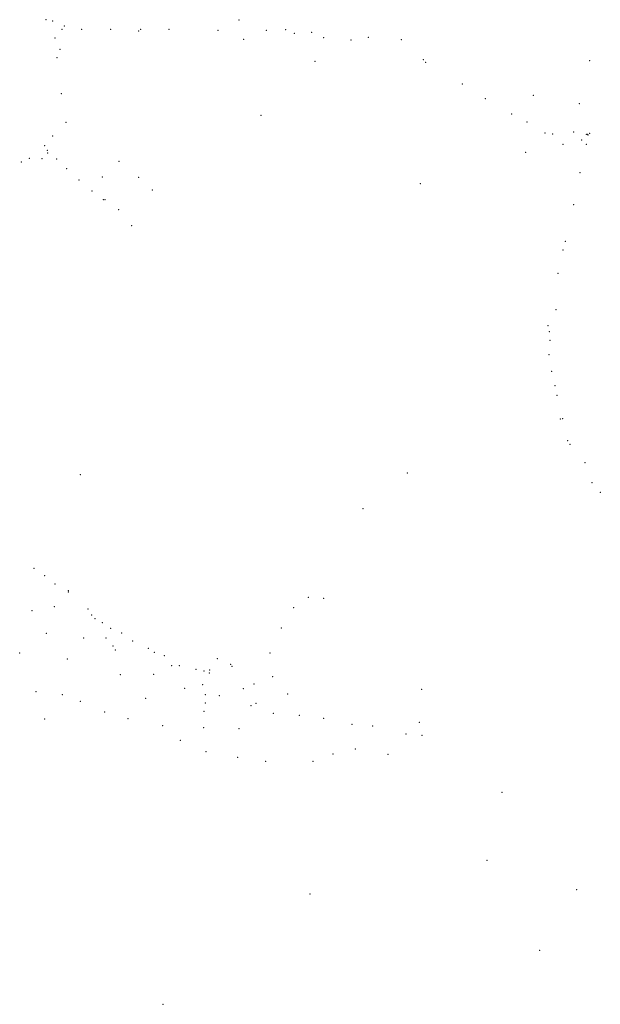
# Model space of a CAD drawing. Header units: metres. Extents: x 6434458 to 6462360, y 5631591 to 5655284.
# Tile 34 of 34: x 6455418 to 6462360, y 5643495 to 5655263. Entities that reach past the tile are written whole.
import ezdxf

# ---------------------------------------------------------------- set-up
doc = ezdxf.new("R2010")
doc.units = ezdxf.units.M
doc.set_wipeout_variables(frame=1)
doc.layers.get('0').update_dxf_attribs({"linetype": 'CONTINUOUS', "lineweight": 18})
doc.layers.add('OS_PunktOsnowyPoziomej', color=7, linetype='CONTINUOUS', lineweight=18)
doc.layers.add('OS_PunktOsnowyWysokosciowej', color=7, linetype='CONTINUOUS', lineweight=18)

# ---------------------------------------------------------------- blocks, each defined once
blk = doc.blocks.new('OSSP')
at = {"color": 0, "linetype": 'Continuous', "lineweight": 18}
blk.add_wipeout([(-1.2, 1.2999999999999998), (1.3, 1.2999999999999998), (1.3, -1.2000000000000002), (-1.2, -1.2000000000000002)], dxfattribs=at)
at = {"color": 0, "linetype": 'Continuous', "lineweight": 18, "flags": 128}
blk.add_lwpolyline([(-1.2, 1.3), (1.3, 1.3), (1.3, -1.2), (-1.2, -1.2), (-1.2, 1.3)], close=True, dxfattribs=at)
for points in [[(-0.4, 0), (0.4, 0)], [(0, 0.4), (0, -0.4)]]:
    blk.add_lwpolyline(points, dxfattribs=at)
blk = doc.blocks.new('OSPB')
at = {"color": 0, "linetype": 'Continuous', "lineweight": 18}
blk.add_wipeout([(-2, -1.1), (2, -1.1), (0.1, 2.1000000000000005)], dxfattribs=at)
at = {"linetype": 'Continuous', "lineweight": 25}
blk.add_hatch(color=0, dxfattribs=at).paths.add_polyline_path([(0, -0.22360679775, 1), (0, 0.22360679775, 1)])
at = {"color": 0, "linetype": 'Continuous', "lineweight": 18, "flags": 128}
blk.add_lwpolyline([(-2, -1.1), (2, -1.1), (0.1, 2.1), (-2, -1.1)], close=True, dxfattribs=at)
at = {"color": 0, "linetype": 'Continuous', "lineweight": 25}
blk.add_circle((0, 0), 0.22360679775, dxfattribs=at)
blk = doc.blocks.new('OSSH')
at = {"color": 0, "linetype": 'Continuous', "lineweight": 18}
blk.add_wipeout([(-1.2, 0.8999999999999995), (4.163336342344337e-17, -1.5000000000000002), (1.3, 0.8999999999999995)], dxfattribs=at)
at = {"color": 0, "linetype": 'Continuous', "lineweight": 18, "flags": 128}
blk.add_lwpolyline([(-1.2, 0.9), (0, -1.5), (1.3, 0.9), (-1.2, 0.9)], close=True, dxfattribs=at)
for points in [[(-0.3, 0), (0.3, 0)], [(0, 0.3), (0, -0.3)]]:
    blk.add_lwpolyline(points, dxfattribs=at)
blk = doc.blocks.new('OSHB')
at = {"linetype": 'Continuous', "lineweight": 18}
blk.add_hatch(color=0, dxfattribs=at).paths.add_polyline_path([(-1.7, 1), (1.7, 1), (0, -2), (-1.7, 0.9)])
at = {"color": 0, "linetype": 'Continuous', "lineweight": 18, "flags": 128}
blk.add_lwpolyline([(-1.7, 1), (1.7, 1), (0, -2), (-1.7, 0.9)], close=True, dxfattribs=at)

msp = doc.modelspace()

# ---------------------------------------------------------------- linework, layer by layer
at = {"layer": 'OS_PunktOsnowyPoziomej'}
for p in [(6455732.281, 5655261.887), (6455814.021, 5655246.357), (6458038.321999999, 5655259.765999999), (6455839.341, 5655042.807), (6455923.341, 5655145.737), (6456160.311, 5655147.396999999), (6456507.020999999, 5655147.567), (6456866.201, 5655147.566), (6457201.492, 5655145.996), (6457789.062, 5655134.925999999), (6458365.512, 5655136.346), (6458596.902, 5655143.395), (6458700.702, 5655099.365), (6459051.982, 5655049.575), (6459587.532, 5655052.715), (6458095.332, 5655028.956), (6459378.882, 5655017.895), (6459980.542, 5655023.035), (6455865.711, 5654807.896999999), (6460245.312, 5654786.105), (6462234.472, 5654771.895), (6460711.952, 5654494.645), (6455917.672, 5654378.456), (6461559.781999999, 5654359.565), (6460986.462, 5654318.425), (6462109.172, 5654258.045), (6461299.022, 5654134.355), (6455971.132, 5654034.966), (6461482.292, 5654041.205000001), (6455811.012, 5653872.456), (6461697.322, 5653907.715), (6461789.802, 5653896.445), (6462039.662, 5653919.985), (6462210.572, 5653894.065), (6455715.862, 5653757.406), (6461913.662, 5653772.695), (6462192.062, 5653773.205), (6455750.792000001, 5653668.186), (6461467.322, 5653676.925), (6455436.062, 5653562.876000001), (6455534.692, 5653604.196), (6455683.992, 5653599.766), (6455860.882, 5653596.016), (6456604.902, 5653568.576), (6455979.502, 5653482.686), (6462117.522, 5653433.374999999), (6456126.672, 5653344.866), (6456406.822, 5653381.816), (6456838.622, 5653380.366), (6460208.112, 5653302.935), (6456283.202, 5653216.716), (6457005.462, 5653225.476), (6456436.752, 5653110.736), (6462041.352, 5653053.245), (6456599.582000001, 5652992.426), (6456757.562, 5652799.666), (6461942.962, 5652614.075), (6461913.172, 5652509.945), (6461854.962, 5652229.675), (6461829.572, 5651796.105), (6461735.172, 5651605.756000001), (6461750.582, 5651533.106), (6461760.213000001, 5651432.276), (6461746.183, 5651257.946), (6461776.773, 5651061.536), (6461819.063, 5650888.476), (6461844.073, 5650773.476), (6461880.213, 5650491.166), (6461968.283, 5650231.076), (6462178.683, 5649968.236), (6456144.574919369, 5649824.656436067), (6462261.963, 5649727.556), (6459523.023, 5649419.206), (6455587.332, 5648703.808), (6455715.102, 5648619.067), (6455838.322, 5648517.587), (6456001.032, 5648439.507), (6459051.813, 5648347.515999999), (6455833.542, 5648247.717), (6456235.442, 5648221.277), (6458692.833, 5648234.336), (6455565.362, 5648200.317), (6456319.112, 5648105.137), (6456405.642, 5648054.387), (6458545.783, 5647993.856), (6455735.442, 5647928.457), (6456181.722, 5647871.757), (6456448.142, 5647871.637), (6456636.262, 5647932.817), (6456533.072, 5647776.147), (6456956.872, 5647748.537), (6455418.502, 5647692.077), (6457146.552, 5647660.047), (6458409.923, 5647695.076), (6455988.012, 5647622.936999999), (6457326.911999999, 5647542.507), (6457781.712, 5647625.117), (6457940.042, 5647558.736), (6456621.262, 5647435.927), (6457526.652, 5647497.917), (6457690.722, 5647492.157), (6458443.663, 5647412.876), (6457607.003, 5647313.497), (6458218.813, 5647323.376), (6455612.943, 5647230.567), (6455927.593, 5647197.107), (6457636.163, 5647197.186), (6458621.653, 5647205.206), (6460223.24, 5647258.82), (6456143.053, 5647116.257), (6456923.023, 5647153.217), (6458243.163, 5647092.956), (6456434.122999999, 5646989.367), (6457623.163, 5646997.356), (6458449.383, 5646972.806), (6458762.853, 5646950.296), (6455716.793, 5646903.407), (6456711.123, 5646907.037), (6457128.553, 5646826.967), (6459053.883, 5646913.436), (6459391.763, 5646839.425999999), (6459639.563, 5646821.666), (6460197.233, 5646864.106), (6457617.813, 5646801.305999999), (6458041.853, 5646790.856), (6460037.893, 5646725.916), (6460226.55, 5646708.72), (6457337.593, 5646649.305999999), (6457646.033, 5646512.776), (6459164.333, 5646485.286), (6459429.103, 5646545.326), (6459823.473, 5646484.476), (6458022.283, 5646447.336000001), (6458357.383, 5646398.326), (6458924.153, 5646399.616), (6461186.19, 5646029.46), (6461005.08, 5645216.56), (6458890.993, 5644815.266), (6462078.33, 5644864.88), (6461633.62, 5644140.12), (6457132.603, 5643495.777)]:
    msp.add_point(p, dxfattribs=at)
at = {"layer": 'OS_PunktOsnowyWysokosciowej'}
for p in [(6458909.411498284, 5655112.43720161), (6455898.47, 5654906.31), (6458949.71, 5654765.64), (6458301.38, 5654120.19), (6460052.61, 5649845.02), (6462359.480000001, 5649612.8), (6458868.56, 5648358.01), (6456504.31, 5647989.11), (6456767.12, 5647836.32), (6457028.29, 5647703.58), (6457236.92, 5647541.27), (6457021.01, 5647438.64), (6457620.37, 5647477.82), (6457388.6, 5647271.45), (6457805.6, 5647182.91), (6458091.17, 5647265.77), (6457636.99, 5647095.92), (6458182.56, 5647065.07)]:
    msp.add_point(p, dxfattribs=at)

# ---------------------------------------------------------------- next in the draw order: block references
at = {"layer": 'OS_PunktOsnowyPoziomej', "linetype": 'Continuous', "xscale": 0.5, "yscale": 0.5, "zscale": 0.5}
for name, p in [('OSSP', (6455732.281, 5655261.887)), ('OSSP', (6455814.021, 5655246.357)), ('OSSP', (6458038.321999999, 5655259.765999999)), ('OSSP', (6455839.341, 5655042.807)), ('OSSP', (6455923.341, 5655145.737)), ('OSSP', (6456160.311, 5655147.396999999)), ('OSSP', (6456507.020999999, 5655147.567)), ('OSSP', (6456866.201, 5655147.566)), ('OSSP', (6457201.492, 5655145.996)), ('OSSP', (6457789.062, 5655134.925999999)), ('OSSP', (6458365.512, 5655136.346)), ('OSSP', (6458596.902, 5655143.395)), ('OSSP', (6458700.702, 5655099.365)), ('OSSP', (6459051.982, 5655049.575)), ('OSSP', (6459587.532, 5655052.715)), ('OSSP', (6458095.332, 5655028.956)), ('OSSP', (6459378.882, 5655017.895)), ('OSSP', (6459980.542, 5655023.035)), ('OSSP', (6455865.711, 5654807.896999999)), ('OSSP', (6460245.312, 5654786.105)), ('OSSP', (6462234.472, 5654771.895)), ('OSSP', (6460711.952, 5654494.645)), ('OSSP', (6455917.672, 5654378.456)), ('OSSP', (6461559.781999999, 5654359.565)), ('OSSP', (6460986.462, 5654318.425)), ('OSSP', (6462109.172, 5654258.045)), ('OSSP', (6461299.022, 5654134.355)), ('OSSP', (6455971.132, 5654034.966)), ('OSSP', (6461482.292, 5654041.205000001)), ('OSSP', (6455811.012, 5653872.456)), ('OSSP', (6461697.322, 5653907.715)), ('OSSP', (6461789.802, 5653896.445)), ('OSSP', (6462039.662, 5653919.985)), ('OSSP', (6462210.572, 5653894.065)), ('OSSP', (6455715.862, 5653757.406)), ('OSSP', (6461913.662, 5653772.695)), ('OSSP', (6462192.062, 5653773.205)), ('OSSP', (6455750.792000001, 5653668.186)), ('OSSP', (6461467.322, 5653676.925)), ('OSSP', (6455436.062, 5653562.876000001)), ('OSSP', (6455534.692, 5653604.196)), ('OSSP', (6455683.992, 5653599.766)), ('OSSP', (6455860.882, 5653596.016)), ('OSSP', (6456604.902, 5653568.576)), ('OSSP', (6455979.502, 5653482.686)), ('OSSP', (6462117.522, 5653433.374999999)), ('OSSP', (6456126.672, 5653344.866)), ('OSSP', (6456406.822, 5653381.816)), ('OSSP', (6456838.622, 5653380.366)), ('OSSP', (6460208.112, 5653302.935)), ('OSSP', (6456283.202, 5653216.716)), ('OSSP', (6457005.462, 5653225.476)), ('OSSP', (6456436.752, 5653110.736)), ('OSSP', (6462041.352, 5653053.245)), ('OSSP', (6456599.582000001, 5652992.426)), ('OSSP', (6456757.562, 5652799.666)), ('OSSP', (6461942.962, 5652614.075)), ('OSSP', (6461913.172, 5652509.945)), ('OSSP', (6461854.962, 5652229.675)), ('OSSP', (6461829.572, 5651796.105)), ('OSSP', (6461735.172, 5651605.756000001)), ('OSSP', (6461750.582, 5651533.106)), ('OSSP', (6461760.213000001, 5651432.276)), ('OSSP', (6461746.183, 5651257.946)), ('OSSP', (6461776.773, 5651061.536)), ('OSSP', (6461819.063, 5650888.476)), ('OSSP', (6461844.073, 5650773.476)), ('OSSP', (6461880.213, 5650491.166)), ('OSSP', (6461968.283, 5650231.076)), ('OSSP', (6462178.683, 5649968.236)), ('OSPB', (6456144.574919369, 5649824.656436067)), ('OSSP', (6462261.963, 5649727.556)), ('OSSP', (6459523.023, 5649419.206)), ('OSSP', (6455587.332, 5648703.808)), ('OSSP', (6455715.102, 5648619.067)), ('OSSP', (6455838.322, 5648517.587)), ('OSSP', (6456001.032, 5648439.507)), ('OSSP', (6459051.813, 5648347.515999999)), ('OSSP', (6455833.542, 5648247.717)), ('OSSP', (6456235.442, 5648221.277)), ('OSSP', (6458692.833, 5648234.336)), ('OSSP', (6455565.362, 5648200.317)), ('OSSP', (6456319.112, 5648105.137)), ('OSSP', (6456405.642, 5648054.387)), ('OSSP', (6458545.783, 5647993.856)), ('OSSP', (6455735.442, 5647928.457)), ('OSSP', (6456181.722, 5647871.757)), ('OSSP', (6456448.142, 5647871.637)), ('OSSP', (6456636.262, 5647932.817)), ('OSSP', (6456533.072, 5647776.147)), ('OSSP', (6456956.872, 5647748.537)), ('OSSP', (6455418.502, 5647692.077)), ('OSSP', (6457146.552, 5647660.047)), ('OSSP', (6458409.923, 5647695.076)), ('OSSP', (6455988.012, 5647622.936999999)), ('OSSP', (6457326.911999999, 5647542.507)), ('OSSP', (6457781.712, 5647625.117)), ('OSSP', (6457940.042, 5647558.736)), ('OSSP', (6456621.262, 5647435.927)), ('OSSP', (6457526.652, 5647497.917)), ('OSSP', (6457690.722, 5647492.157)), ('OSSP', (6458443.663, 5647412.876)), ('OSSP', (6457607.003, 5647313.497)), ('OSSP', (6458218.813, 5647323.376)), ('OSSP', (6455612.943, 5647230.567)), ('OSSP', (6455927.593, 5647197.107)), ('OSSP', (6457636.163, 5647197.186)), ('OSSP', (6458621.653, 5647205.206)), ('OSSP', (6460223.24, 5647258.82)), ('OSSP', (6456143.053, 5647116.257)), ('OSSP', (6456923.023, 5647153.217)), ('OSSP', (6458243.163, 5647092.956)), ('OSSP', (6456434.122999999, 5646989.367)), ('OSSP', (6457623.163, 5646997.356)), ('OSSP', (6458449.383, 5646972.806)), ('OSSP', (6458762.853, 5646950.296)), ('OSSP', (6455716.793, 5646903.407)), ('OSSP', (6456711.123, 5646907.037)), ('OSSP', (6457128.553, 5646826.967)), ('OSSP', (6459053.883, 5646913.436)), ('OSSP', (6459391.763, 5646839.425999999)), ('OSSP', (6459639.563, 5646821.666)), ('OSSP', (6460197.233, 5646864.106)), ('OSSP', (6457617.813, 5646801.305999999)), ('OSSP', (6458041.853, 5646790.856)), ('OSSP', (6460037.893, 5646725.916)), ('OSSP', (6460226.55, 5646708.72)), ('OSSP', (6457337.593, 5646649.305999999)), ('OSSP', (6457646.033, 5646512.776)), ('OSSP', (6459164.333, 5646485.286)), ('OSSP', (6459429.103, 5646545.326)), ('OSSP', (6459823.473, 5646484.476)), ('OSSP', (6458022.283, 5646447.336000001)), ('OSSP', (6458357.383, 5646398.326)), ('OSSP', (6458924.153, 5646399.616)), ('OSSP', (6461186.19, 5646029.46)), ('OSSP', (6461005.08, 5645216.56)), ('OSSP', (6458890.993, 5644815.266)), ('OSSP', (6462078.33, 5644864.88)), ('OSSP', (6461633.62, 5644140.12)), ('OSSP', (6457132.603, 5643495.777))]:
    msp.add_blockref(name, p, dxfattribs=at)
at = {"layer": 'OS_PunktOsnowyWysokosciowej', "linetype": 'Continuous', "xscale": 0.5, "yscale": 0.5, "zscale": 0.5}
for name, p in [('OSHB', (6458909.411498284, 5655112.43720161)), ('OSSH', (6455898.47, 5654906.31)), ('OSSH', (6458949.71, 5654765.64)), ('OSSH', (6458301.38, 5654120.19)), ('OSSH', (6460052.61, 5649845.02)), ('OSSH', (6462359.480000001, 5649612.8)), ('OSSH', (6458868.56, 5648358.01)), ('OSSH', (6456504.31, 5647989.11)), ('OSSH', (6456767.12, 5647836.32)), ('OSSH', (6457028.29, 5647703.58)), ('OSSH', (6457236.92, 5647541.27)), ('OSSH', (6457021.01, 5647438.64)), ('OSSH', (6457620.37, 5647477.82)), ('OSSH', (6457388.6, 5647271.45)), ('OSSH', (6457805.6, 5647182.91)), ('OSSH', (6458091.17, 5647265.77)), ('OSSH', (6457636.99, 5647095.92)), ('OSSH', (6458182.56, 5647065.07))]:
    msp.add_blockref(name, p, dxfattribs=at)

# ---------------------------------------------------------------- next in the draw order: linework, layer by layer
at = {"layer": 'OS_PunktOsnowyPoziomej'}
for p in [(6462193.502000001, 5653893.625), (6461909.763, 5650492.666), (6461996.083, 5650187.606), (6456561.512, 5647728.657), (6457957.951999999, 5647534.156), (6457684.092, 5647453.527)]:
    msp.add_point(p, dxfattribs=at)
at = {"layer": 'OS_PunktOsnowyWysokosciowej'}
for p in [(6455951.70251953, 5655185.359527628), (6456838.976441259, 5655129.362632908), (6460271.087862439, 5654752.696571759), (6462136.787914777, 5653823.454506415), (6455748.65, 5653699.7), (6456416.67, 5653110.49), (6456000.5, 5648421.31), (6456276.6, 5648146.26)]:
    msp.add_point(p, dxfattribs=at)

# ---------------------------------------------------------------- next in the draw order: block references
at = {"layer": 'OS_PunktOsnowyPoziomej', "linetype": 'Continuous', "xscale": 0.5, "yscale": 0.5, "zscale": 0.5}
for p in [(6462193.502000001, 5653893.625), (6461909.763, 5650492.666), (6461996.083, 5650187.606), (6456561.512, 5647728.657), (6457957.951999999, 5647534.156), (6457684.092, 5647453.527)]:
    msp.add_blockref('OSSP', p, dxfattribs=at)
at = {"layer": 'OS_PunktOsnowyWysokosciowej', "linetype": 'Continuous', "xscale": 0.5, "yscale": 0.5, "zscale": 0.5}
for name, p in [('OSHB', (6455951.70251953, 5655185.359527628)), ('OSHB', (6456838.976441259, 5655129.362632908)), ('OSHB', (6460271.087862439, 5654752.696571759)), ('OSHB', (6462136.787914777, 5653823.454506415)), ('OSSH', (6455748.65, 5653699.7)), ('OSSH', (6456416.67, 5653110.49)), ('OSSH', (6456000.5, 5648421.31)), ('OSSH', (6456276.6, 5648146.26))]:
    msp.add_blockref(name, p, dxfattribs=at)

# ---------------------------------------------------------------- next in the draw order: linework, layer by layer
at = {"layer": 'OS_PunktOsnowyPoziomej'}
msp.add_point((6462213.662, 5653883.565), dxfattribs=at)

# ---------------------------------------------------------------- next in the draw order: block references
at = {"layer": 'OS_PunktOsnowyPoziomej', "linetype": 'Continuous', "xscale": 0.5, "yscale": 0.5, "zscale": 0.5}
msp.add_blockref('OSSP', (6462213.662, 5653883.565), dxfattribs=at)

# ---------------------------------------------------------------- next in the draw order: linework, layer by layer
at = {"layer": 'OS_PunktOsnowyPoziomej'}
msp.add_point((6462231.052, 5653903.865), dxfattribs=at)

# ---------------------------------------------------------------- next in the draw order: block references
at = {"layer": 'OS_PunktOsnowyPoziomej', "linetype": 'Continuous', "xscale": 0.5, "yscale": 0.5, "zscale": 0.5}
msp.add_blockref('OSSP', (6462231.052, 5653903.865), dxfattribs=at)

doc.saveas('drawing.dxf')
